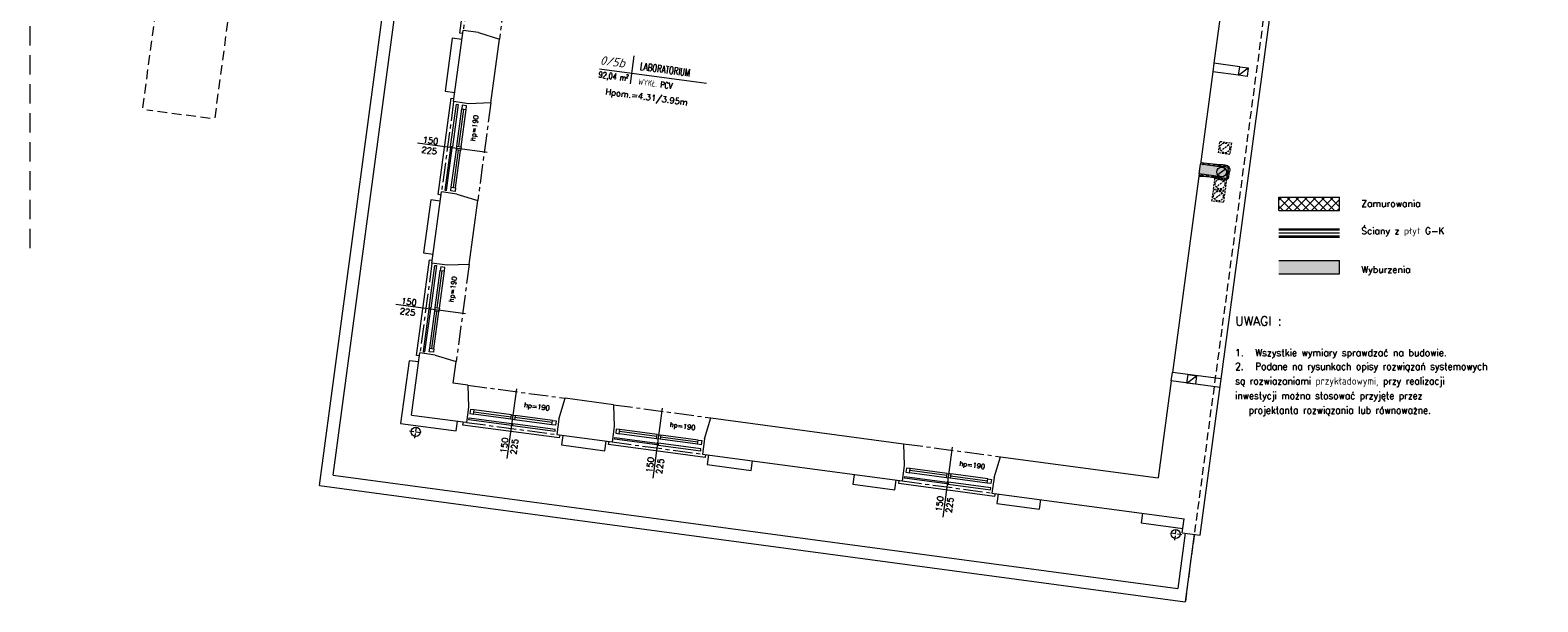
# Model space of a CAD drawing. Header units: millimetres. Extents: x 0 to 2513, y 0 to 2811.
# Tile 1 of 3: x 32 to 2513, y 0 to 940. Entities that reach past the tile are written whole.
import ezdxf

# ---------------------------------------------------------------- set-up
doc = ezdxf.new("R2010")
doc.units = ezdxf.units.MM
for name, pattern in [('ACAD_ISO10W100', [18, 12, -3, 0, -3]), ('CENTER', [50.8, 31.75, -6.35, 6.35, -6.35]), ('HIDDEN', [9.525, 6.35, -3.175]), ('HIDDEN2', [4.7625, 3.175, -1.5875])]:
    doc.linetypes.add(name, pattern=pattern)
for name, color, linetype in [('0_05', 23, 'Continuous'), ('0_13', 1, 'Continuous'), ('0_25', 3, 'Continuous'), ('0_35', 140, 'Continuous'), ('0_35-1', 51, 'Continuous'), ('OPISY', 3, 'Continuous'), ('PODKŁAD', 105, 'Continuous')]:
    doc.layers.add(name, color=color, linetype=linetype)
doc.layers.add('WYBURZENIA', color=7, linetype='Continuous', true_color=0xb7b7b7)
doc.styles.add('1_100', font='simplex.shx', dxfattribs={"height": 14})
doc.styles.add('IP_simplex', font='simplex.shx', dxfattribs={"height": 15})
doc.styles.add('IP_simplex_07', font='simplex.shx', dxfattribs={"width": 0.7})
doc.styles.add('techniczny', font='isocpeur.ttf', dxfattribs={"oblique": 15, "height": 12})
doc.linetypes.add('BATTING', pattern='A,0.00254,-2.54,[134,ltypeshp.shx,S=2.54,R=0,X=-2.54,Y=0],-5.08,[134,ltypeshp.shx,S=2.54,R=180,X=2.54,Y=0],-2.54', length=10.16254)

msp = doc.modelspace()

# ---------------------------------------------------------------- hatches: boundary and pattern name
at = {"layer": '0_05', "lineweight": 5, "ltscale": 0.18}
h = msp.add_hatch(dxfattribs=at)
h.set_pattern_fill('ANSI37', color=256, scale=50, style=0)
h.set_pattern_definition([(37.355236, (5502.551, 35329.389), (-3.7922188, 4.9680556), []), (127.355236, (5502.551, 35329.389), (-4.9680556, -3.7922188), [])])
edge = h.paths.add_edge_path()
edge.add_line((1982.5, 700.1), (1955.8, 703.7))
edge.add_line((1955.8, 703.7), (1955.3, 700.1))
edge.add_spline(control_points=[(1955.3, 700.1), (1963.6, 699.9), (1977.8, 699.5), (1992.5, 692.6), (2005.9, 695.4), (2004.4, 704.2), (2007.6, 709.8), (2004, 718.6), (1991.3, 718.2), (1976.1, 719.8), (1965.3, 721.3), (1958.3, 722.3)], knot_values=[0, 0, 0, 0, 24.408538, 41.881387, 49.3405, 58.30095, 63.250105, 68.144116, 83.335522, 94.838154, 115.804336, 115.804336, 115.804336, 115.804336], degree=3, periodic=0)
edge.add_line((1958.3, 722.3), (1957.9, 719.6))
edge.add_line((1957.9, 719.6), (1984.7, 716))
edge.add_line((1984.7, 716), (1984.9, 717.5))
edge.add_line((1984.9, 717.5), (2003.7, 714.9))
edge.add_line((2003.7, 714.9), (2001.2, 696.1))
edge.add_line((2001.2, 696.1), (1983.8, 698.4))
edge.add_line((1983.8, 698.4), (1982.3, 698.6))
edge.add_line((1982.3, 698.6), (1982.5, 700.1))
at = {"layer": '0_05', "lineweight": 5}
h = msp.add_hatch(dxfattribs=at)
h.set_pattern_fill('ANSI37', color=256, scale=80, style=0)
h.set_pattern_definition([(45, (-28931.632, 35459.387), (-7.0710678, 7.0710678), []), (135, (-28931.632, 35459.387), (-7.0710678, -7.0710678), [])])
h.paths.add_polyline_path([(2187, 643.6), (2187, 665.6), (2087, 665.6), (2087, 643.6)])
at = {"layer": 'WYBURZENIA', "lineweight": 5, "ltscale": 0.18}
h = msp.add_hatch(color=256, dxfattribs=at)
edge = h.paths.add_edge_path()
edge.add_spline(control_points=[(1955.3, 700.1), (1963.6, 699.9), (1977.8, 699.5), (1992.5, 692.6), (2005.9, 695.4), (2004.4, 704.2), (2007.6, 709.8), (2004, 718.6), (1991.3, 718.2), (1976.1, 719.8), (1965.3, 721.3), (1958.3, 722.3)], knot_values=[0, 0, 0, 0, 24.408538, 41.881387, 49.3405, 58.30095, 63.250105, 68.144116, 83.335522, 94.838154, 115.804336, 115.804336, 115.804336, 115.804336], degree=3, periodic=0)
edge.add_line((1958.3, 722.3), (1955.3, 700.1))
msp.add_hatch(color=256, dxfattribs=at).paths.add_polyline_path([(2187, 561.5), (2087, 561.5), (2087, 539.5), (2187, 539.5)])

# ---------------------------------------------------------------- linework, layer by layer
at = {"layer": '0_05', "lineweight": 5}
for p, q in [((2087, 611.6), (2187, 611.6)), ((2087, 601.6), (2187, 601.6))]:
    msp.add_line(p, q, dxfattribs=at)
at = {"layer": '0_05', "linetype": 'BATTING', "lineweight": 5, "ltscale": 0.3}
msp.add_line((2087, 606.6), (2187, 606.6), dxfattribs=at)
at = {"layer": '0_13', "linetype": 'HIDDEN', "lineweight": 5, "ltscale": 0.5}
for p, q in [((2004.7, 751.3), (1992, 741.6)), ((1994.1, 672), (1981.3, 662.3)), ((1996.7, 691.8), (1984, 682.1))]:
    msp.add_line(p, q, dxfattribs=at)
at = {"layer": '0_13', "lineweight": 5, "ltscale": 0.18}
for p, q in [((1955.8, 703.7), (1957.9, 719.6)), ((1992, 698.9), (1955.8, 703.7)), ((1994.1, 714.7), (1957.9, 719.6))]:
    msp.add_line(p, q, dxfattribs=at)
at = {"layer": '0_13', "linetype": 'HIDDEN', "lineweight": 5, "ltscale": 0.5}
for points in [[(1987.7, 738.3), (1990.2, 757.1), (2009, 754.6), (2006.5, 735.8), (1987.7, 738.3)], [(1979.7, 678.8), (1982.2, 697.6), (2001, 695.1), (1998.5, 676.3), (1979.7, 678.8)], [(1977, 659), (1979.5, 677.8), (1998.4, 675.3), (1995.8, 656.5), (1977, 659)]]:
    msp.add_lwpolyline(points, dxfattribs=at)
for centre in [(1998.3, 746.4), (1990.4, 687), (1987.7, 667.1)]:
    msp.add_circle(centre, 8, dxfattribs=at)
at = {"layer": '0_25', "linetype": 'HIDDEN2', "lineweight": 5, "ltscale": 10}
msp.add_line((31.6, 581.4), (31.6, 2792.3), dxfattribs=at)
at = {"layer": '0_25', "linetype": 'CENTER', "lineweight": 5}
for p, q in [((764.2, 1087.1), (744.4, 939.5)), ((825.4, 1085), (804, 925.4)), ((728.7, 822.5), (708.7, 673.9)), ((789.9, 820.3), (768.4, 659.8)), ((693, 556.9), (673.2, 409.2)), ((754.3, 554.7), (732.9, 395.2)), ((751.9, 356.3), (912.4, 334.7)), ((991.7, 324.1), (1152.3, 302.5)), ((749.7, 295), (898.4, 275.1)), ((989.5, 262.8), (1138.2, 242.9)), ((1469.4, 260), (1629, 238.6)), ((1467.3, 198.7), (1614.9, 178.9))]:
    msp.add_line(p, q, dxfattribs=at)
at = {"layer": '0_25', "lineweight": 5}
msp.add_line((1999.4, 711.6), (1986.7, 701.9), dxfattribs=at)
msp.add_lwpolyline([(1955.9, 711.8, 0, 16, 0), (1948.9, 712.7, 0, 0, 0), (1938.5, 714.1, 0, 0, 0)], format="xyseb", dxfattribs=at)
for points in [[(1983.8, 698.4), (1982.3, 698.6), (1982.5, 700.1)], [(1984.7, 716), (1984.9, 717.5), (2003.7, 714.9), (2001.2, 696.1), (1983.8, 698.4)]]:
    msp.add_lwpolyline(points, dxfattribs=at)
msp.add_circle((1993, 706.8), 8, dxfattribs=at)
at = {"layer": '0_35', "lineweight": 5}
for p, q in [((2087, 665.6), (2187, 665.6)), ((2087, 643.6), (2087, 665.6)), ((2187, 643.6), (2187, 665.6)), ((2087, 643.6), (2187, 643.6)), ((2087, 613.6), (2187, 613.6)), ((2087, 599.6), (2187, 599.6))]:
    msp.add_line(p, q, dxfattribs=at)
at = {"layer": '0_35-1', "lineweight": 5}
for p, q in [((1957.8, 109.7), (2300.9, 2665.8)), ((1993.2, 982.7), (1980.2, 885.6)), ((728.7, 822.5), (744.4, 939.5)), ((769.6, 936.1), (744.4, 939.5)), ((769.6, 936.1), (804, 925.4)), ((789.9, 820.3), (804, 925.4)), ((1978.3, 871.7), (1957.9, 719.6)), ((753.9, 819.1), (728.7, 822.5)), ((789.9, 820.3), (753.9, 819.1)), ((1955.8, 703.7), (1912, 377.2)), ((693, 556.9), (708.7, 673.9)), ((734, 670.5), (708.7, 673.9)), ((734, 670.5), (768.4, 659.8)), ((754.3, 554.7), (768.4, 659.8)), ((718.3, 553.5), (693, 556.9)), ((754.3, 554.7), (718.3, 553.5)), ((659.5, 307.1), (673.2, 409.2)), ((698.5, 405.8), (673.2, 409.2)), ((698.5, 405.8), (732.9, 395.2)), ((728.1, 359.5), (732.9, 395.2)), ((751.9, 356.3), (728.1, 359.5)), ((751.9, 356.3), (753.1, 320.3)), ((1910.1, 363.3), (1888.7, 203.7)), ((901.7, 300.4), (912.4, 334.7)), ((991.7, 324.1), (912.4, 334.7)), ((991.7, 324.1), (992.9, 288.1)), ((659.5, 307.1), (748.7, 295.2)), ((753.1, 320.3), (749.7, 295)), ((901.7, 300.4), (898.4, 275.1)), ((1141.6, 268.2), (1152.3, 302.5)), ((1152.3, 302.5), (1469.4, 260)), ((898.4, 275.1), (989.5, 262.8)), ((992.9, 288.1), (989.5, 262.8)), ((1141.6, 268.2), (1138.2, 242.9)), ((1469.4, 260), (1470.6, 224)), ((1138.2, 242.9), (1467.3, 198.7)), ((1470.6, 224), (1467.3, 198.7)), ((1618.3, 204.2), (1629, 238.6)), ((1629, 238.6), (1888.7, 203.7)), ((1618.3, 204.2), (1614.9, 178.9)), ((1614.9, 178.9), (1931.1, 136.5)), ((1928, 113.7), (1931.1, 136.5)), ((1928, 113.7), (1957.8, 109.7))]:
    msp.add_line(p, q, dxfattribs=at)
at = {"layer": 'PODKŁAD', "linetype": 'HIDDEN', "lineweight": 5, "ltscale": 2}
msp.add_line((2289.6, 2657.2), (1933, 0), dxfattribs=at)
at = {"layer": 'PODKŁAD', "lineweight": 5}
for p, q in [((507.7, 191.3), (659.5, 1322.2)), ((530.2, 208.5), (676.7, 1299.7)), ((1025.3, 898), (1019.1, 851.6)), ((968.9, 876.7), (1145.1, 853)), ((1980.2, 885.6), (1978.3, 871.7)), ((2020.9, 866), (1978.3, 871.7)), ((2022.8, 879.9), (1980.2, 885.6)), ((2020.9, 866), (2036.7, 878)), ((734, 749.2), (742.2, 810.6)), ((737.4, 748.7), (745.7, 810.1)), ((740.9, 748.2), (749.1, 809.7)), ((669.1, 754.8), (784.1, 739.4)), ((724.9, 681.8), (733.2, 743.2)), ((728.4, 681.3), (736.6, 742.7)), ((731.9, 680.8), (740.1, 742.3)), ((698.4, 484), (706.6, 545)), ((701.8, 483.6), (710, 544.5)), ((705.3, 483.1), (713.5, 544.1)), ((633.6, 489.7), (748.5, 474.3)), ((689.4, 417.1), (697.6, 478.1)), ((692.9, 416.7), (701, 477.6)), ((696.3, 416.2), (704.5, 477.2)), ((1910.1, 363.3), (1912, 377.2)), ((1992.2, 366.4), (1912, 377.2)), ((816.7, 235.5), (832.8, 350.5)), ((1990.4, 352.6), (1910.1, 363.3)), ((1935.9, 359.8), (1951.6, 371.8)), ((823, 300.3), (761.6, 308.6)), ((823.5, 303.8), (762.1, 312)), ((824, 307.3), (762.5, 315.5)), ((890.4, 291.3), (829, 299.5)), ((890.9, 294.7), (829.5, 303)), ((891.4, 298.2), (829.9, 306.5)), ((1057.2, 203.3), (1072.7, 318.3)), ((1062.9, 268.1), (1001.4, 276.4)), ((1063.4, 271.6), (1001.9, 279.8)), ((1063.8, 275.1), (1002.4, 283.3)), ((1131.2, 266), (1069.8, 274.3)), ((1130.3, 259.1), (1068.8, 267.3)), ((1130.8, 262.6), (1069.3, 270.8)), ((1534.4, 139.3), (1549.9, 254.2)), ((530.2, 208.5), (1920.8, 21.8)), ((1540.1, 204.1), (1479.2, 212.3)), ((1540.6, 207.5), (1479.6, 215.7)), ((1541, 211), (1480.1, 219.2)), ((1607, 195.1), (1546.1, 203.3)), ((1607.5, 198.6), (1546.5, 206.7)), ((1607.9, 202), (1547, 210.2)), ((507.7, 191.3), (1933, 0)), ((1933, 113), (1920.8, 21.8)), ((1947.9, 111), (1933, 0))]:
    msp.add_line(p, q, dxfattribs=at)
at = {"layer": 'PODKŁAD', "linetype": 'HIDDEN2', "lineweight": 5, "ltscale": 5}
for p, q in [((275.7, 1253), (216.2, 809.7)), ((394.6, 1236.6), (335.1, 793.7)), ((327.7, 794.7), (223.6, 808.7))]:
    msp.add_line(p, q, dxfattribs=at)
at = {"layer": 'PODKŁAD', "linetype": 'ACAD_ISO10W100', "lineweight": 5, "ltscale": 0.6}
for p, q in [((656, 280.9), (676.8, 278.1)), ((665, 269.1), (667.8, 289.9)), ((1927.6, 110.2), (1906.8, 113)), ((1915.8, 101.2), (1918.6, 122))]:
    msp.add_line(p, q, dxfattribs=at)
at = {"layer": 'PODKŁAD', "lineweight": 5}
for points in [[(743.7, 934.5), (738.8, 935.2), (759.9, 1092.8), (764.9, 1092.1)], [(742.4, 924.6), (726.5, 926.7), (714.8, 839.5), (730.7, 837.4)], [(708.1, 668.9), (703.1, 669.6), (724.4, 828.1), (729.3, 827.5)], [(706.7, 659), (690.9, 661.1), (679.2, 573.9), (695, 571.8)], [(672.5, 404.3), (667.6, 404.9), (688.7, 562.5), (693.7, 561.9)], [(671.2, 394.4), (655.3, 396.5), (641.5, 293.4), (732.7, 281.2), (734.8, 297)], [(903.3, 274.4), (902.6, 269.5), (744.1, 290.7), (744.7, 295.7)], [(908.3, 273.7), (906.1, 257.9), (977.5, 248.3), (979.6, 264.2)], [(1143.2, 242.2), (1142.5, 237.3), (983.9, 258.5), (984.6, 263.5)], [(1148.1, 241.6), (1146, 225.7), (1218.3, 216), (1220.5, 231.8)], [(1388, 209.4), (1385.8, 193.5), (1455.2, 184.2), (1457.3, 200)], [(1619.9, 178.2), (1619.2, 173.3), (1461.6, 194.4), (1462.3, 199.4)], [(1624.8, 177.6), (1622.7, 161.7), (1693.1, 152.3), (1695.2, 168.1)], [(1862.7, 145.6), (1860.6, 129.8), (1929, 120.6), (1931.1, 136.5)]]:
    msp.add_lwpolyline(points, dxfattribs=at)
for points in [[(1979.3, 878.7, 0, 16, 0), (1972.3, 879.6, 0, 0, 0), (1961.9, 881, 0, 0, 0)], [(1911, 370.3, 0, 16, 0), (1904.1, 371.2, 0, 0, 0), (1893.7, 372.6, 0, 0, 0)]]:
    msp.add_lwpolyline(points, format="xyseb", dxfattribs=at)
for points in [[(2034.8, 864.1), (2020.9, 866), (2022.8, 879.9), (2036.7, 878)], [(742.2, 810.6), (749.1, 809.7), (749.9, 815.6), (743, 816.6)], [(734, 749.2), (740.9, 748.2), (740.1, 742.3), (733.2, 743.2)], [(724.9, 681.8), (731.9, 680.8), (731.1, 674.9), (724.1, 675.8)], [(706.6, 545), (713.5, 544.1), (714.3, 550), (707.4, 550.9)], [(698.4, 484), (705.3, 483.1), (704.5, 477.2), (697.6, 478.1)], [(689.4, 417.1), (696.3, 416.2), (695.5, 410.3), (688.6, 411.2)], [(1949.7, 358), (1935.9, 359.8), (1937.7, 373.7), (1951.6, 371.8)], [(761.6, 308.6), (762.5, 315.5), (756.6, 316.3), (755.6, 309.4)], [(823, 300.3), (824, 307.3), (829.9, 306.5), (829, 299.5)], [(890.4, 291.3), (891.4, 298.2), (897.3, 297.4), (896.4, 290.5)], [(1001.4, 276.4), (1002.4, 283.3), (996.4, 284.1), (995.5, 277.2)], [(1062.9, 268.1), (1063.8, 275.1), (1069.8, 274.3), (1068.8, 267.3)], [(1130.3, 259.1), (1131.2, 266), (1137.2, 265.2), (1136.2, 258.3)], [(1479.2, 212.3), (1480.1, 219.2), (1474.1, 220), (1473.2, 213.1)], [(1540.1, 204.1), (1541, 211), (1547, 210.2), (1546.1, 203.3)], [(1607, 195.1), (1607.9, 202), (1613.9, 201.2), (1613, 194.3)]]:
    msp.add_lwpolyline(points, close=True, dxfattribs=at)
at = {"layer": 'PODKŁAD', "lineweight": 5, "ltscale": 2}
for points in [[(726.8, 748.1), (723.8, 748.5), (733.2, 818.4), (736.1, 818), (726.8, 748.1)], [(726.5, 746.1), (723.5, 746.5), (714.1, 676.7), (717.1, 676.3), (726.5, 746.1)], [(691.2, 483), (688.2, 483.4), (697.6, 553.3), (700.6, 552.9), (691.2, 483)], [(690.9, 481), (687.9, 481.4), (678.6, 411.5), (681.5, 411.1), (690.9, 481)], [(824.1, 293.1), (823.7, 290.1), (753.8, 299.5), (754.2, 302.5), (824.1, 293.1)], [(826.1, 292.9), (825.7, 289.9), (895.6, 280.5), (896, 283.5), (826.1, 292.9)], [(1063.9, 260.9), (1063.5, 258), (993.7, 267.3), (994.1, 270.3), (1063.9, 260.9)], [(1065.9, 260.7), (1065.5, 257.7), (1135.4, 248.3), (1135.8, 251.3), (1065.9, 260.7)], [(1541.2, 196.9), (1540.8, 193.9), (1470.9, 203.3), (1471.3, 206.2), (1541.2, 196.9)], [(1543.1, 196.6), (1542.7, 193.6), (1612.6, 184.3), (1613, 187.2), (1543.1, 196.6)]]:
    msp.add_lwpolyline(points, dxfattribs=at)
at = {"layer": 'PODKŁAD', "lineweight": 5}
for centre in [(666.4, 279.5), (1917.2, 111.6)]:
    msp.add_circle(centre, 7.5, dxfattribs=at)
at = {"layer": 'WYBURZENIA', "lineweight": 5}
for p, q in [((2087, 561.5), (2187, 561.5)), ((2187, 539.5), (2187, 561.5)), ((2087, 539.5), (2187, 539.5))]:
    msp.add_line(p, q, dxfattribs=at)
at = {"layer": 'WYBURZENIA', "lineweight": 5, "ltscale": 0.18}
msp.add_spline([(1955.3, 700.1), (1979.6, 697.6), (1996.7, 693.9), (2003.7, 696.4), (2005.5, 705.2), (2006.8, 709.9), (2005.2, 714.5), (1990.5, 718.5), (1979.1, 719.5), (1958.3, 722.3)], degree=3, dxfattribs=at)

# ---------------------------------------------------------------- texts
at = {"layer": 'OPISY', "lineweight": 5, "char_height": 11, "width": 445.012, "attachment_point": 1, "style": 'IP_simplex'}
for s, insert in [('Zamurowania ', (2222.9, 660.5)), ('Ściany z płyt G-K', (2222.9, 615.5)), ('Wyburzenia', (2222.9, 551.9))]:
    msp.add_mtext(s, dxfattribs=dict(at, insert=insert))
at = {"layer": 'OPISY', "lineweight": 5, "insert": (2015.2, 469.2), "char_height": 12, "width": 500.748, "attachment_point": 1, "line_spacing_factor": 1.2, "style": 'IP_simplex'}
msp.add_mtext('{\\H1.25x;UWAGI :\\P\\H0.8x;\\C3; \\P\\pi-33,l33,t33;\\H0.9167x;1.^IWszystkie wymiary sprawdzać na budowie.\\P\\H1.091x;\\W0.9;2.^IPodane na rysunkach opisy rozwiązań systemowych^Jsą rozwiazaniami przykładowymi, przy realizacji^Jinwestycji można stosować przyjęte przez \\P\\pi0,l0,tz;   projektanta rozwiązania lub równoważne.}', dxfattribs=at)
at = {"layer": 'PODKŁAD', "lineweight": 5, "style": '1_100'}
for s, insert, char_height, width, attachment_point, rotation in [('Hpom.=4.31/3.95m', (1045.1, 821.9), 10, 191.659, 8, 352.3552), ('hp=190', (759, 779.6), 8, 28.916, 2, 82.3552), ('150\\P225', (691.4, 763.5), 10, 31.649, 2, 352.3552), ('hp=190', (723.4, 514.4), 8, 28.916, 2, 82.3552), ('150\\P225', (655.8, 498.3), 10, 31.649, 2, 352.3552), ('hp=190', (866.3, 325.1), 8, 28.916, 2, 352.3552), ('hp=190', (1106.2, 292.9), 8, 28.916, 2, 352.3552), ('150\\P225', (807.1, 258), 10, 31.649, 2, 82.3552), ('150\\P225', (1047, 225.8), 10, 31.649, 2, 82.3552), ('hp=190', (1582.9, 228.9), 8, 28.916, 2, 352.3552), ('150\\P225', (1523.7, 161.8), 10, 31.649, 2, 82.3552)]:
    msp.add_mtext(s, dxfattribs=dict(at, insert=insert, char_height=char_height, width=width, attachment_point=attachment_point, rotation=rotation))

# ---------------------------------------------------------------- next in the draw order: texts
at = {"layer": 'PODKŁAD', "lineweight": 5, "insert": (1015.2, 852.8), "char_height": 10, "attachment_point": 9, "rotation": 352.3552, "style": 'IP_simplex_07', "bg_fill": 3, "box_fill_scale": 1.1, "bg_fill_color": 256, "bg_fill_true_color": 13158600, "bg_fill_transparency": 6488161}
msp.add_mtext('92,04 m²', dxfattribs=at)
at = {"layer": 'PODKŁAD', "lineweight": 5, "insert": (1035, 874.9), "char_height": 12, "attachment_point": 7, "rotation": 352.3552, "line_spacing_factor": 0.85, "style": 'IP_simplex_07', "bg_fill": 3, "box_fill_scale": 1.1, "bg_fill_color": 256, "bg_fill_true_color": 13158600, "bg_fill_transparency": 6488161}
msp.add_mtext('LABORATORIUM', dxfattribs=at)

# ---------------------------------------------------------------- next in the draw order: texts
at = {"layer": 'PODKŁAD', "lineweight": 5, "insert": (1010.1, 878.3), "char_height": 14.4, "width": 62.559, "attachment_point": 9, "rotation": 352.3552, "style": 'techniczny'}
msp.add_mtext('0/5b', dxfattribs=at)
at = {"layer": 'PODKŁAD', "lineweight": 5, "insert": (1031.8, 850.6), "char_height": 10, "attachment_point": 7, "rotation": 352.3552, "style": 'IP_simplex_07', "bg_fill": 3, "box_fill_scale": 1.1, "bg_fill_color": 256, "bg_fill_true_color": 13158600, "bg_fill_transparency": 6488161}
msp.add_mtext('WYKŁ. PCV', dxfattribs=at)

doc.saveas('drawing.dxf')
